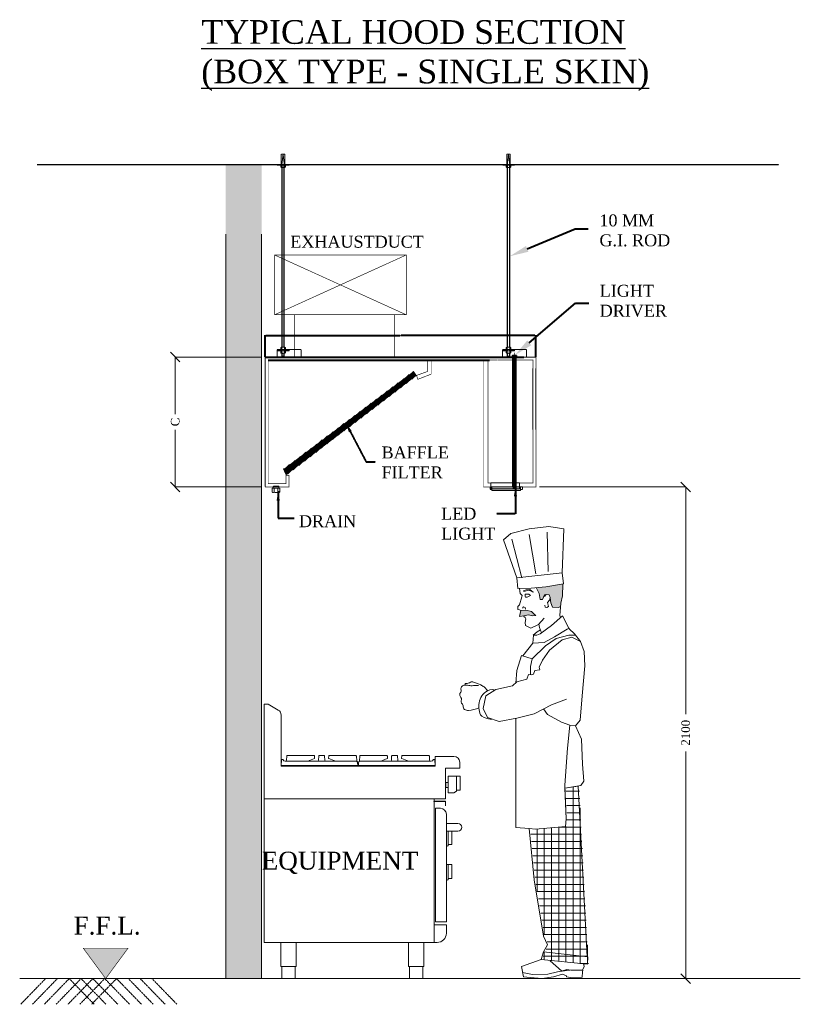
# Model space of a CAD drawing. Header units: millimetres. Extents: x 1277566 to 1493426, y 1039116 to 1145896.
# Tile 49 of 152: x 1336323 to 1343230, y 1124245 to 1132964. Entities that reach past the tile are written whole.
import ezdxf
from ezdxf import colors
from ezdxf.entities.mleader import LeaderData, LeaderLine
from ezdxf.math import Vec2, Vec3

# ---------------------------------------------------------------- set-up
doc = ezdxf.new("R2010")
doc.units = ezdxf.units.MM
doc.header["$PDMODE"] = 67
doc.linetypes.add('( Dashed )', pattern=[0.75, 0.5, -0.25])
doc.linetypes.add('HIDDENX2', pattern=[19.05, 12.7, -6.35])
for name, color, linetype, lineweight in [('chef', 7, 'Continuous', 13), ('CKD-Dimensions', 152, 'Continuous', 0), ('CKD-Equipements', 252, 'Continuous', 0), ('CKD-HOOD', 1, '( Dashed )', 15), ('WALL', 7, 'Continuous', 40)]:
    doc.layers.add(name, color=color, linetype=linetype, lineweight=lineweight)
doc.styles.add('CKD_Dimension Text', font='BOOKOS.TTF')
doc.styles.get("Standard").update_dxf_attribs({"font": 'arial.ttf'})
doc.dimstyles.new('CKD-Dimensions', dxfattribs={"dimscale": 1.2, "dimtxt": 45, "dimasz": 50, "dimexe": 0, "dimexo": 20, "dimgap": 20, "dimtad": 0, "dimdec": 0, "dimzin": 4, "dimdsep": 46, "dimtxsty": 'CKD_Dimension Text', "dimblk": 'OBLIQUE', "dimcen": 12, "dimclrd": 150, "dimclre": 150, "dimclrt": 30, "dimadec": 0, "dimazin": 2, "dimtfac": 1, "dimtdec": 0, "dimtofl": 0, "dimtmove": 1, "dimatfit": 2, "dimfxl": 1, "dimtfillclr": 7, "dimtolj": 1, "dimtzin": 0, "dimlwd": -1, "dimlwe": -1, "dimarcsym": 0})
doc.dimstyles.new('SA DESIGN', dxfattribs={"dimtxt": 10, "dimasz": 4, "dimexe": 1, "dimexo": 1, "dimgap": 1, "dimtad": 0, "dimtih": 1, "dimtoh": 1, "dimdec": 0, "dimzin": 0, "dimdsep": 46, "dimtxsty": 'Standard', "dimcen": 0.09, "dimclrd": 7, "dimclre": 1, "dimclrt": 256, "dimadec": 0, "dimazin": 0, "dimtfac": 1, "dimtdec": 0, "dimtofl": 0, "dimtmove": 1, "dimatfit": 3, "dimfxl": 1, "dimtfillclr": 256, "dimtolj": 1, "dimtzin": 0, "dimarcsym": 0})

# ---------------------------------------------------------------- blocks, each defined once
blk = doc.blocks.new('*D145')
at = {"layer": 'CKD-HOOD', "color": 1, "lineweight": -2, "transparency": 16777216}
for p, q in [((600739.5, 10832.9), (600739.5, 10946.5)), ((602165.3, 10832.9), (602165.3, 10946.5))]:
    blk.add_line(p, q, dxfattribs=at)
at = {"layer": 'CKD-HOOD', "color": 7, "lineweight": -2, "transparency": 16777216}
for p, q in [((600743.5, 10945.5), (601450, 10945.5)), ((602161.3, 10945.5), (601454.7, 10945.5))]:
    blk.add_line(p, q, dxfattribs=at)
at = {"layer": 'CKD-HOOD', "color": 7, "lineweight": -2, "ltscale": 0.2, "transparency": 16777216}
for points in [[(600743.5, 10946.2), (600743.5, 10944.8), (600739.5, 10945.5)], [(602161.3, 10944.8), (602161.3, 10946.2), (602165.3, 10945.5)]]:
    blk.add_solid(points, dxfattribs=at)
at = {"layer": 'Defpoints', "color": 0, "lineweight": -2, "ltscale": 0.2, "transparency": 16777216}
for p in [(602165.3, 10945.5), (600739.5, 10831.9), (602165.3, 10831.9)]:
    blk.add_point(p, dxfattribs=at)
at = {"layer": 'CKD-HOOD', "lineweight": -2, "ltscale": 0.2, "transparency": 16777216, "insert": (601452.4, 10945.5), "char_height": 10, "attachment_point": 5}
blk.add_mtext('\\A1;{\\H0.4x;B}', dxfattribs=at)
blk = doc.blocks.new('_Oblique')
at = {"color": 0, "linetype": 'ByBlock', "lineweight": -2}
blk.add_line((-0.5, -0.5), (0.5, 0.5), dxfattribs=at)
blk = doc.blocks.new('*D128')
at = {"layer": 'CKD-Dimensions', "color": 150, "ltscale": 4, "transparency": 16777216}
for p, q in [((602185.3, 10147.1), (602954.5, 10147.1)), ((602954.5, 10147.1), (602954.5, 8950.1)), ((602954.5, 7555.9), (602954.5, 8752.9)), ((602681, 7555.9), (602954.5, 7555.9))]:
    blk.add_line(p, q, dxfattribs=at)
at = {"layer": 'Defpoints', "color": 0, "ltscale": 0.25, "transparency": 16777216}
for p in [(602165.3, 10147.1), (602661, 7555.9), (602954.5, 7555.9)]:
    blk.add_point(p, dxfattribs=at)
at = {"layer": 'CKD-Dimensions', "color": 150, "linetype": 'ByBlock', "ltscale": 0.25, "transparency": 16777216, "xscale": 50, "yscale": 50, "zscale": 50}
for p, rotation in [((602954.5, 10147.1), 90), ((602954.5, 7555.9), 270)]:
    blk.add_blockref('_Oblique', p, dxfattribs=dict(at, rotation=rotation))
at = {"layer": 'CKD-Dimensions', "color": 7, "ltscale": 0.25, "transparency": 16777216, "insert": (602954.5, 8851.5), "char_height": 45, "attachment_point": 5, "rotation": 90, "style": 'CKD_Dimension Text'}
blk.add_mtext('\\A1;2100', dxfattribs=at)
blk = doc.blocks.new('*D129')
at = {"layer": 'CKD-Dimensions', "color": 150, "ltscale": 4, "transparency": 16777216}
for p, q in [((600719.5, 10831.9), (600265.6, 10831.9)), ((600265.6, 10831.9), (600265.6, 10531.1)), ((600265.6, 10147.1), (600265.6, 10448)), ((600719.5, 10147.1), (600265.6, 10147.1))]:
    blk.add_line(p, q, dxfattribs=at)
at = {"layer": 'Defpoints', "color": 0, "ltscale": 0.25, "transparency": 16777216}
for p in [(600265.6, 10831.9), (600739.5, 10831.9), (600739.5, 10147.1)]:
    blk.add_point(p, dxfattribs=at)
at = {"layer": 'CKD-Dimensions', "color": 150, "linetype": 'ByBlock', "ltscale": 0.25, "transparency": 16777216, "xscale": 50, "yscale": 50, "zscale": 50}
for p, rotation in [((600265.6, 10831.9), 90), ((600265.6, 10147.1), 270)]:
    blk.add_blockref('_Oblique', p, dxfattribs=dict(at, rotation=rotation))
at = {"layer": 'CKD-Dimensions', "color": 7, "ltscale": 0.25, "transparency": 16777216, "insert": (600265.6, 10489.5), "char_height": 45, "attachment_point": 5, "rotation": 90, "style": 'CKD_Dimension Text'}
blk.add_mtext('\\A1;C', dxfattribs=at)
blk = doc.blocks.new('Equipment-01section')
at = {"layer": 'CKD-Equipements', "ltscale": 3}
for p, q in [((0, 740.5), (0, 1130)), ((0, 1130), (16.5, 1130)), ((16.5, 1130), (58.4, 1105.8)), ((70.4, 1085), (70.4, 875)), ((70.4, 878), (71.6, 901.1)), ((73.1, 902.5), (77, 902.5)), ((86.4, 894.5), (87.9, 894.5)), ((87.9, 894.5), (380.6, 894.5)), ((92.9, 899.2), (93.7, 916.1)), ((95.7, 918), (205.5, 918)), ((207, 906.2), (186.9, 898.4)), ((207.5, 916.1), (208, 907.2)), ((223.9, 899.2), (224.8, 916.1)), ((226.8, 918), (247, 918)), ((249, 916.1), (249.9, 899.2)), ((266.3, 916.1), (265.8, 907.2)), ((267.1, 906), (286.9, 898.4)), ((378.1, 918), (268.3, 918)), ((381.1, 897), (380.1, 916.1)), ((392.7, 897), (393.7, 916.1)), ((685.9, 894.5), (393.2, 894.5)), ((395.7, 918), (505.5, 918)), ((506.7, 906), (486.9, 898.4)), ((507.5, 916.1), (508, 907.2)), ((524.8, 916.1), (523.9, 899.2)), ((547, 918), (526.8, 918)), ((549.9, 899.2), (549, 916.1)), ((566.3, 916.1), (565.8, 907.2)), ((566.8, 906.2), (586.9, 898.4)), ((678.1, 918), (568.3, 918)), ((680.9, 899.2), (680.1, 916.1)), ((687.4, 894.5), (685.9, 894.5)), ((700.7, 902.5), (696.8, 902.5)), ((703.4, 878), (702.2, 901.1)), ((704.2, 875), (704.2, 915)), ((704.2, 915), (781.2, 915)), ((70.4, 878), (385.4, 878)), ((70.4, 875), (704.2, 875)), ((385.4, 878), (384.8, 889.8)), ((388.4, 878), (389, 889.8)), ((703.4, 878), (388.4, 878)), ((805.2, 866), (747.2, 866)), ((747.2, 866), (747.2, 740.5)), ((805.2, 891), (805.2, 866)), ((757.7, 764.5), (757.7, 834)), ((757.7, 834), (806.8, 833.1)), ((791.8, 833.4), (791.8, 775.6)), ((806.8, 833.1), (806.8, 775.9)), ((757.7, 807.3), (748.6, 807.3)), ((748.6, 807.3), (748.6, 786.7)), ((748.6, 786.7), (757.7, 786.7)), ((757.7, 786.7), (757.7, 807.3)), ((791.8, 771), (780.8, 764.9)), ((806.8, 775.9), (791.8, 775.6)), ((791.8, 775.6), (791.8, 771)), ((747.2, 740.5), (0, 740.5)), ((700, 740.5), (0, 740.5)), ((0, 740.5), (0, 148.8)), ((744.7, 731), (699, 731)), ((699, 731), (699, 729.8)), ((744.7, 729.8), (699, 729.8)), ((700, 148.8), (700, 740.5)), ((780.8, 764.9), (757.7, 764.5)), ((704.9, 233.7), (704.9, 701)), ((704.9, 701), (726.1, 701)), ((746, 728.6), (746, 711)), ((746, 711), (747.2, 711)), ((747.2, 728.6), (747.2, 711)), ((750.1, 677), (750.1, 233.7)), ((797.6, 638.8), (750.1, 638.8)), ((750.1, 638.8), (750.1, 607.1)), ((813.4, 623), (813.4, 623)), ((750.1, 607.1), (797.6, 607.1)), ((757.7, 548.7), (757.7, 607.1)), ((772.7, 607.1), (772.7, 554.3)), ((750.1, 543.2), (756.7, 546.9)), ((770.8, 552.3), (758.7, 552.1)), ((750.1, 470), (770.8, 469.7)), ((757.7, 408.7), (757.7, 469.9)), ((772.7, 467.7), (772.7, 414.3)), ((750.1, 403.2), (756.7, 406.9)), ((770.8, 412.3), (758.7, 412.1)), ((750.1, 221.5), (700, 221.5)), ((700, 221.5), (700, 148.8)), ((750.1, 233.7), (704.9, 233.7)), ((750.1, 186.8), (750.1, 221.5)), ((0, 148.8), (700, 148.8)), ((132.7, 148.8), (69.2, 148.8)), ((69.2, 148.8), (69.2, 50)), ((132.7, 50), (132.7, 148.8)), ((657.7, 148.8), (594.2, 148.8)), ((594.2, 148.8), (594.2, 50)), ((657.7, 50), (657.7, 148.8)), ((700, 148.8), (712.1, 148.8)), ((69.2, 50), (132.7, 50)), ((128.1, 50), (73.8, 50)), ((73.8, 50), (73.8, 0)), ((128.1, 0), (128.1, 50)), ((594.2, 50), (657.7, 50)), ((653.1, 50), (598.8, 50)), ((598.8, 50), (598.8, 0)), ((653.1, 0), (653.1, 50)), ((73.8, 0), (128.1, 0)), ((598.8, 0), (653.1, 0))]:
    blk.add_line(p, q, dxfattribs=at)
at = {"layer": 'CKD-Equipements', "linetype": 'HIDDENX2', "ltscale": 5}
blk.add_line((50, 0), (-10, 0), dxfattribs=at)
at = {"layer": 'CKD-Equipements', "ltscale": 3}
for centre, radius, start, end in [((46.4, 1085), 24, 0, 60), ((73.1, 901), 1.5, 90, 177), ((77, 901), 1.5, 9.0846, 90), ((86.4, 902.5), 8, 189.0846, 270.0001), ((87.9, 899.5), 5, 270, 357), ((95.7, 916), 2, 90, 177), ((188.3, 894.9), 3.81, 111.1527, 185.6138), ((205.5, 916), 2, 3, 90), ((206.4, 907.8), 1.71, 291.3225, 341.3422), ((219, 899.5), 4.96, 280.8591, 356.8687), ((226.8, 916), 2, 90, 177), ((247, 916), 2, 3, 90), ((254.8, 899.4), 4.94, 183, 259.2745), ((267.8, 908.1), 2.21, 203.4972, 250.127), ((268.3, 916), 2, 90, 177), ((285.5, 894.9), 3.74, 356.9419, 68.9541), ((378.1, 916), 2, 3, 90), ((379.7, 889.5), 5.13, 3.4573, 79.6991), ((386, 897.3), 5, 183, 231.254), ((379.8, 889.5), 5, 3, 51.254), ((394.1, 889.5), 5.13, 100.3009, 176.5427), ((394, 889.5), 5, 128.746, 177), ((387.8, 897.3), 5, 308.746, 357), ((395.7, 916), 2, 90, 177), ((488.3, 894.9), 3.74, 111.0459, 183.0581), ((505.5, 916), 2, 3, 90), ((506, 908.1), 2.21, 289.873, 336.5028), ((519, 899.4), 4.94, 280.7255, 357), ((526.8, 916), 2, 90, 177), ((547, 916), 2, 3, 90), ((554.8, 899.5), 4.96, 183.1313, 259.1409), ((567.4, 907.8), 1.71, 198.6578, 248.6775), ((568.3, 916), 2, 90, 177), ((585.5, 894.9), 3.81, 354.3862, 68.8473), ((678.1, 916), 2, 3, 90), ((685.9, 899.5), 5, 183, 270), ((687.4, 902.5), 8, 269.9999, 350.9154), ((696.8, 901), 1.5, 90, 170.9154), ((700.7, 901), 1.5, 3, 90), ((781.2, 891), 24, 0, 90), ((744.7, 728.6), 2.45, 0, 90), ((744.7, 728.6), 1.25, 0, 90), ((726.1, 677), 24, 0, 90), ((797.6, 623), 15.9, 0, 90), ((797.6, 623), 15.9, 270, 0), ((755.7, 548.7), 2, 299, 0), ((758.7, 551.1), 1, 91, 180), ((770.7, 554.3), 2, 271, 360), ((770.7, 467.7), 2, 0, 89), ((755.7, 408.7), 2, 299, 0), ((758.7, 411.1), 1, 91, 180), ((770.7, 414.3), 2, 271, 360), ((712.1, 186.8), 38, 270, 0)]:
    blk.add_arc(centre, radius, start, end, dxfattribs=at)
blk = doc.blocks.new('*X132')
at = {"color": 0}
for p, q in [((6157, 4687.5), (6215, 4687.5)), ((6187.5, 3940.5), (6187.5, 4705.9)), ((6158.1, 4656.2), (6216.6, 4656.2)), ((6159.2, 4625), (6218.2, 4625)), ((6160.4, 4593.7), (6219.9, 4593.7)), ((6218.7, 3937.3), (6218.7, 4615.4)), ((6161, 4562.5), (6221.5, 4562.5)), ((6031.2, 4250.1), (6031.2, 4523.1)), ((6062.5, 4061.8), (6062.5, 4525.8)), ((6093.7, 3949.9), (6093.7, 4528.5)), ((6125, 3946.8), (6125, 4531.2)), ((6126, 4531.2), (6223.2, 4531.2)), ((6156.2, 3943.6), (6156.2, 4533.9)), ((6003.7, 4500), (6224.8, 4500)), ((6006.7, 4468.7), (6226.4, 4468.7)), ((6009.7, 4437.5), (6228.1, 4437.5)), ((6012.7, 4406.2), (6229.7, 4406.2)), ((6015.7, 4375), (6231.3, 4375)), ((6018.7, 4343.7), (6233, 4343.7)), ((6021.7, 4312.5), (6234.6, 4312.5)), ((6026.1, 4281.2), (6236.3, 4281.2)), ((6031.3, 4250), (6237.9, 4250)), ((6036.5, 4218.7), (6239.5, 4218.7)), ((6041.6, 4187.5), (6241.2, 4187.5)), ((6046.8, 4156.2), (6242.8, 4156.2)), ((6052, 4125), (6244.4, 4125)), ((6057.2, 4093.7), (6246.1, 4093.7)), ((6062.4, 4062.5), (6247.7, 4062.5)), ((6070.2, 4000), (6251, 4000)), ((6074.8, 4031.2), (6249.3, 4031.2)), ((6250, 3934.1), (6250, 4018.7)), ((6057.7, 3968.7), (6252.6, 3968.7)), ((6062.5, 3953.1), (6062.5, 3984.7)), ((6216.8, 3937.5), (6254.6, 3937.5))]:
    blk.add_line(p, q, dxfattribs=at)
blk = doc.blocks.new('chef')
at = {"layer": 'chef'}
for points in [[(161.1, 1624.6), (162.6, 1575.7), (169.3, 1546.3), (170.4, 1532.1), (179, 1528.3), (203.8, 1529.9), (211, 1547.5), (213.5, 1568), (213.1, 1569.7), (218.2, 1579.7), (229.4, 1581.6), (237.4, 1579.6), (245.5, 1561.2), (255.1, 1560.4), (258.3, 1586), (271.1, 1609.8), (231, 1613.4)], [(272.7, 1495), (286.2, 1494.2), (302.5, 1497), (322.4, 1493.4), (339.9, 1491.4), (334.3, 1515.1), (313.2, 1516.9), (289.8, 1511.3), (279.1, 1500.6)]]:
    blk.add_hatch(color=8, dxfattribs=at).paths.add_polyline_path(points)
for p, q in [((156.6, 1851.6), (219.4, 1861.1)), ((164.2, 1670.7), (156.6, 1851.6)), ((219.4, 1861.1), (299.3, 1851.6)), ((225.4, 1838), (221.4, 1676.3)), ((299.3, 1828.5), (272.7, 1667.1)), ((299.3, 1851.6), (375.7, 1832.5)), ((375.7, 1832.5), (405.9, 1805.8)), ((329.9, 1649.6), (371.7, 1809.8)), ((405.9, 1805.8), (351, 1649.6)), ((161.1, 1624.6), (162.6, 1575.7)), ((237.4, 1579.6), (229.4, 1581.6)), ((258.3, 1586), (255.1, 1560.4)), ((271.1, 1609.8), (258.3, 1586)), ((300.9, 1598.7), (282.2, 1591.6)), ((297.2, 1601.4), (282.9, 1591.2)), ((301.3, 1582.4), (293.8, 1576.9)), ((311.7, 1600.5), (297.2, 1601.4)), ((321.6, 1594), (300.9, 1598.7)), ((315.9, 1582.4), (301.3, 1582.4)), ((322.2, 1597.9), (311.7, 1600.5)), ((315.9, 1582.4), (316.8, 1574.9)), ((321.6, 1594), (322.2, 1597.9)), ((336.3, 1585.6), (328.3, 1577.7)), ((338.9, 1606.2), (336.3, 1585.6)), ((162.6, 1575.7), (169.3, 1546.3)), ((169.3, 1546.3), (173.3, 1494.6)), ((211, 1547.5), (203.8, 1529.9)), ((213.4, 1567.6), (211, 1547.5)), ((245.5, 1561.2), (237.4, 1579.6)), ((255.1, 1560.4), (245.5, 1561.2)), ((293.8, 1576.9), (308.1, 1570.9)), ((308.1, 1570.9), (315.2, 1570.9)), ((316.8, 1574.9), (315.2, 1570.9)), ((328.3, 1577.7), (330.3, 1571.7)), ((330.3, 1571.7), (339.9, 1539.5)), ((179, 1528.3), (170.4, 1532.1)), ((203.8, 1529.9), (179, 1528.3)), ((279.1, 1500.6), (272.7, 1495)), ((289.8, 1511.3), (279.1, 1500.6)), ((313.2, 1516.9), (289.8, 1511.3)), ((334.3, 1515.1), (313.2, 1516.9)), ((316.8, 1527.6), (314.4, 1521.2)), ((322.8, 1530), (316.8, 1527.6)), ((327.6, 1524.8), (322.8, 1530)), ((339.9, 1518), (333.5, 1515.7)), ((339.9, 1491.4), (334.3, 1515.1)), ((339.9, 1539.5), (345.8, 1532.4)), ((346.2, 1520), (339.9, 1518)), ((345.8, 1532.4), (346.2, 1520)), ((162.8, 1493.2), (135, 1440.6)), ((162.8, 1493.2), (207.3, 1453.8)), ((173.3, 1494.6), (170.8, 1486.1)), ((260.8, 1458), (238.1, 1484.3)), ((272.7, 1495), (286.2, 1494.2)), ((286.2, 1494.2), (302.5, 1497)), ((302.5, 1497), (322.4, 1493.4)), ((316, 1487), (313.2, 1480.7)), ((313.2, 1480.7), (316, 1466)), ((316, 1466), (315.2, 1454.4)), ((321.6, 1491.4), (316, 1487)), ((322.4, 1493.4), (339.9, 1491.4)), ((113.2, 1419.4), (88.9, 1388)), ((135, 1440.6), (113.2, 1419.4)), ((143.5, 1438.1), (134.4, 1442.9)), ((195.6, 1407.1), (143.5, 1438.1)), ((207.3, 1453.8), (254.8, 1419.5)), ((257.3, 1446.2), (249.1, 1423.6)), ((266.3, 1427), (253.7, 1436.2)), ((254.8, 1419.5), (267.9, 1414.3)), ((260, 1458.9), (257.3, 1446.2)), ((292.6, 1443.3), (260.8, 1458)), ((283.4, 1414.3), (266.3, 1427)), ((315.2, 1454.4), (292.6, 1443.3)), ((88.9, 1388), (73.8, 1346.6)), ((88.9, 1388), (124.3, 1405.2)), ((136, 1414.3), (108.7, 1413.5)), ((124.3, 1405.2), (163.8, 1394.6)), ((188.6, 1400.2), (136, 1414.3)), ((163.8, 1394.6), (216.4, 1352.6)), ((233.1, 1369.8), (188.6, 1400.2)), ((238.5, 1384.1), (195.6, 1407.1)), ((285.4, 1381.3), (238.5, 1384.1)), ((267.9, 1414.3), (283.4, 1414.3)), ((282.6, 1414.3), (285.4, 1381.3)), ((285.4, 1381.3), (326.1, 1328.9)), ((73.8, 1346.6), (70.7, 1287.4)), ((216.4, 1352.6), (245.2, 1310.7)), ((287.2, 1316.2), (233.1, 1369.8)), ((245.2, 1310.7), (258.3, 1281.8)), ((330.7, 1330.4), (287.2, 1316.2)), ((287.2, 1316.2), (294.8, 1284.4)), ((330.7, 1330.4), (349.9, 1268.7)), ((70.7, 1287.4), (82.4, 1164)), ((258.3, 1281.8), (255.3, 1271.2)), ((255.3, 1271.2), (276.5, 1268.7)), ((276.5, 1268.7), (281.6, 1253)), ((294.8, 1284.4), (294.8, 1250.9)), ((349.9, 1268.7), (354.9, 1216.6)), ((281.6, 1253), (290.2, 1250)), ((290.2, 1250), (302.8, 1252.5)), ((302.8, 1252.5), (309.9, 1232.8)), ((309.9, 1232.8), (349.9, 1221.7)), ((349.9, 1221.7), (368.1, 1206)), ((368.1, 1206), (436.3, 1190.3)), ((436.3, 1190.3), (478.3, 1164)), ((485.2, 1201.7), (470.4, 1185)), ((82.4, 1164), (90.5, 1064.4)), ((208.3, 1127.1), (145.6, 1150.9)), ((478.3, 1164), (488.9, 1111.4)), ((279.1, 1090.7), (208.3, 1127.1)), ((241.2, 1110.2), (224, 1087.7)), ((488.9, 1111.4), (470.7, 1075)), ((90.5, 1064.4), (108.7, 1040.6)), ((166.3, 1056.3), (132.4, 1043.2)), ((224, 1087.7), (166.3, 1056.3)), ((349.9, 1072), (279.1, 1090.7)), ((423.2, 1058.8), (349.9, 1072)), ((354.9, 621.5), (354.9, 1071.1)), ((354.9, 1066.1), (354.9, 1071.1)), ((470.7, 1075), (423.2, 1058.8)), ((108.7, 1040.6), (84.9, 985.5)), ((132.4, 1043.2), (108.7, 1040.6)), ((132.4, 1043.2), (142.5, 949.1)), ((84.9, 985.5), (79.8, 883.4)), ((142.5, 949.1), (153.2, 796.9)), ((79.8, 883.4), (74.8, 812.6)), ((74.8, 812.6), (87.9, 794.4)), ((87.9, 794.4), (152.7, 784.2)), ((153.2, 796.9), (148.1, 657.9)), ((148.1, 657.9), (150.6, 626.5)), ((150.6, 626.5), (274, 615.9)), ((60.1, 59.2), (58.8, 89.3)), ((60.1, 59.2), (250.3, 78.4)), ((76.3, 62.2), (73.8, 49.6)), ((73.8, 49.6), (79.8, 34.9)), ((213.8, 73.8), (166.8, 31.4)), ((250.3, 78.4), (331.7, 50.1)), ((331.7, 50.1), (323.5, 7.6)), ((79.7, 34.9), (127.9, 34.4)), ((121.8, 3), (82.3, 5.7)), ((145.6, 6.6), (121.8, 3)), ((127.9, 34.4), (144.6, 38)), ((144.6, 38), (166.3, 30.9)), ((145.5, 33.1), (183, 27.3)), ((146.6, 11.4), (145.6, 6.6)), ((146.1, 11.2), (162.1, 18.3)), ((199.7, 7.1), (162.1, 18.3)), ((183, 27.3), (222.4, 18.2)), ((246.2, 0), (199.7, 7.1)), ((222.4, 18.2), (286.2, 17.2)), ((295.3, 4), (246.2, 0)), ((286.2, 17.2), (326.8, 24.7)), ((323.5, 7.6), (295.3, 4))]:
    blk.add_line(p, q, dxfattribs=at)
at = {"layer": 'chef', "color": 8}
blk.add_line((240.6, 110.2), (58.8, 89.3), dxfattribs=at)
at = {"layer": 'chef', "color": 0}
blk.add_line((250.3, 78.4), (240.6, 110.2), dxfattribs=at)
at = {"layer": 'chef'}
for points in [[(347, 1605.9), (291.8, 1607.9), (231, 1613.4), (158.6, 1625), (164.2, 1670.7), (351, 1649.6), (347, 1605.9)], [(237.3, 1572.5), (229.4, 1581.6), (218.2, 1579.7), (213.1, 1569.7), (215.8, 1557.8), (223.8, 1548.7), (223, 1542.3), (220.2, 1531.6), (226.6, 1528), (233.7, 1529.6), (235.7, 1537.9)], [(442.5, 1186.5), (446.3, 1189), (451.6, 1189.9), (461.1, 1189)], [(461.1, 1189), (471.8, 1184.4), (478.6, 1180.3), (484.6, 1175.4), (490, 1169.8), (494.6, 1163.6), (498.5, 1157), (501.6, 1150.1), (504, 1143), (505.6, 1135.8), (506.5, 1128.6), (506.8, 1121.3), (506.5, 1114.2), (505.7, 1107.1), (504.4, 1100.1), (502.7, 1093.2), (499.6, 1086.6), (494.2, 1080.6), (485.5, 1075.1), (472.6, 1070.5), (454.5, 1066.9)], [(299.3, 617.6), (354.9, 621.5)]]:
    blk.add_lwpolyline(points, dxfattribs=at)
for points in [[(528.9, 1220.4, -0.052815), (513, 1215.3, 0.103951), (498.5, 1208.8, -0.065817), (485.2, 1201.7, -0.176292)], [(528.3, 1220.2, -0.001804), (528.9, 1220.4, -0.233562), (541.2, 1220.1)], [(541.2, 1220.1, 0.108941), (560.3, 1214.8, -0.414214), (563.6, 1211.6, -0.15674), (562.5, 1208, 0.641105)], [(540.5, 1206, 0.018879), (548.6, 1207.1, -0.075316), (568.2, 1207.6, -0.494915), (579.6, 1187.9, 0.299081), (581.3, 1178.9, -0.424776), (580.5, 1157.7, 0.30895), (578.5, 1149.4, -0.291598), (574.4, 1129.7, 0.218333), (571.8, 1122.6, -0.255734), (565.6, 1108.4, -0.191564), (549.3, 1103.8, -0.067384), (506.5, 1114.2, -0.655907)], [(540.5, 1206, -0.063579), (528.3, 1206.3, 0.079822), (508.8, 1206.3, 0.040767)]]:
    blk.add_lwpolyline(points, format="xyb", dxfattribs=at)
at = {"layer": 'chef', "color": 0}
blk.add_lwpolyline([(299.3, 617.6), (299.3, 617.6), (279.1, 406.5), (279.1, 406.5), (240.6, 175), (224.5, 139.6), (240.6, 110.2), (250.3, 78.4), (60.1, 59.2), (58.8, 89.3), (61.7, 89.6), (61.7, 89.6), (61.7, 89.6), (98.6, 792.9), (152.7, 784.2), (148.1, 657.9), (150.6, 626.5), (274, 615.9)], close=True, dxfattribs=at)
at = {"layer": 'chef'}
for centre, radius, start, end in [((285.6, 38.5), 206, 180.9792, 189.1478), ((132.9, -23.2), 57.7, 77.3288, 90)]:
    blk.add_arc(centre, radius, start, end, dxfattribs=at)
at = {"layer": 'chef', "color": 8, "extrusion": (0, 0, -1), "xscale": 0.9449999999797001, "yscale": 0.9449999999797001, "zscale": -0.9449999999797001}
blk.add_blockref('*X132', (-5966.5, -3658.2), dxfattribs=at)
blk = doc.blocks.new('SS')
at = {"layer": 'CKD-HOOD'}
blk.add_hatch(color=9, dxfattribs=at).paths.add_polyline_path([(600635.8, 11847.5), (600531.8, 11847.5), (600531.8, 7555.9), (600720.8, 7555.9), (600720.8, 11847.5)])
at = {"layer": 'CKD-HOOD', "lineweight": -3}
h = blk.add_hatch(color=0, dxfattribs=at)
h.paths.add_polyline_path([(602067.8, 10831.9), (602067.8, 10841.5), (602053.4, 10841.5), (602053.4, 10831.9)])
h.paths.add_polyline_path([(602049.2, 10831.9), (602049.2, 10841.5), (602037.6, 10841.5), (602037.6, 10831.9)])
h.paths.add_polyline_path([(602053.4, 10831.9), (602053.4, 10841.5), (602049.2, 10841.5), (602049.2, 10831.9)])
at = {"layer": 'CKD-HOOD', "lineweight": -2}
h = blk.add_hatch(dxfattribs=at)
h.set_pattern_fill('ANSI31', scale=1.575, style=0)
h.set_pattern_definition([(45, (595797.173, 3823.038), (-3.5359758, 3.5359758), [])])
h.paths.add_polyline_path([(601536.1, 10734.9), (601522, 10756.2), (600837.3, 10240.7), (600849.7, 10211.2)])
at = {"layer": 'CKD-HOOD'}
h = blk.add_hatch(color=52, dxfattribs=at)
h.set_gradient(color1=(217, 207, 18), rotation=90, one_color=1, tint=1, name='INVCYLINDER')
h.paths.add_polyline_path([(601934.2, 10147), (602085, 10147), (602085, 10127.8), (601934.2, 10127.8)])
at = {"layer": 'CKD-HOOD', "lineweight": -3}
blk.add_hatch(color=0, dxfattribs=at).paths.add_polyline_path([(602058, 10142.9), (602058, 10147.5), (602054.9, 10147.5), (602050.7, 10147.5), (602047, 10147.5), (602047, 10142.9)])
at = {"layer": 'CKD-HOOD', "ltscale": 4}
h = blk.add_hatch(color=1, dxfattribs=at)
h.dxf.hatch_style = 1
h.paths.add_polyline_path([(600017.2, 7716.2), (599781.2, 7716.2), (599899.2, 7555.9)])
at = {"layer": 'CKD-HOOD', "color": 2}
for p, q in [((600824.5, 11847.5), (600824.5, 11901.9)), ((600843.3, 11901.9), (600824.5, 11901.9)), ((600833.9, 11901.9), (600827.6, 11847.5)), ((600840.2, 11847.5), (600833.9, 11901.9)), ((600843.3, 11847.5), (600843.3, 11901.9)), ((602011.7, 11847.5), (602011.7, 11901.9)), ((602030.6, 11901.9), (602011.7, 11901.9)), ((602021.2, 11901.9), (602014.9, 11847.5)), ((602027.5, 11847.5), (602021.2, 11901.9)), ((602030.6, 11847.5), (602030.6, 11901.9))]:
    blk.add_line(p, q, dxfattribs=at)
at = {"layer": 'CKD-HOOD', "color": 0, "lineweight": -3}
for p, q in [((599539.1, 11847.5), (603444.8, 11847.5)), ((602047, 10141.6), (602047, 10147.5)), ((602058, 10147.5), (602058, 10141.6))]:
    blk.add_line(p, q, dxfattribs=at)
at = {"layer": 'CKD-HOOD', "color": 1}
for p, q in [((600802.4, 11843.5), (600802.4, 11847.5)), ((600827.6, 11847.5), (600802.4, 11847.5)), ((600802.4, 11843.5), (600827.6, 11843.5)), ((600822.1, 11832.7), (600822.1, 11841.4)), ((600832.2, 11843.6), (600824, 11842.4)), ((600843.3, 11847.5), (600824.5, 11847.5)), ((600826, 11843.5), (600826, 11847.5)), ((600826.8, 11832.7), (600826.8, 11841.4)), ((600827.6, 11842.9), (600827.6, 11847.5)), ((600829.2, 11843.1), (600829.2, 11847.5)), ((600843.8, 11842.4), (600835.6, 11843.6)), ((600838.6, 11843.2), (600838.6, 11847.5)), ((600865.4, 11847.5), (600840.2, 11847.5)), ((600840.2, 11843), (600840.2, 11847.5)), ((600865.4, 11843.5), (600840.2, 11843.5)), ((600841, 11832.7), (600841, 11841.4)), ((600841.8, 11843.5), (600841.8, 11847.5)), ((600845.7, 11832.7), (600845.7, 11841.4)), ((600865.4, 11843.5), (600865.4, 11847.5)), ((601989.7, 11843.5), (601989.7, 11847.5)), ((602014.9, 11847.5), (601989.7, 11847.5)), ((601989.7, 11843.5), (602014.9, 11843.5)), ((602009.3, 11832.7), (602009.3, 11841.4)), ((602019.5, 11843.6), (602011.3, 11842.4)), ((602030.6, 11847.5), (602011.7, 11847.5)), ((602013.3, 11843.5), (602013.3, 11847.5)), ((602014.1, 11832.7), (602014.1, 11841.4)), ((602014.9, 11842.9), (602014.9, 11847.5)), ((602016.4, 11843.1), (602016.4, 11847.5)), ((602031, 11842.4), (602022.8, 11843.6)), ((602025.9, 11843.2), (602025.9, 11847.5)), ((602052.7, 11847.5), (602027.5, 11847.5)), ((602027.5, 11843), (602027.5, 11847.5)), ((602052.7, 11843.5), (602027.5, 11843.5)), ((602028.2, 11832.7), (602028.2, 11841.4)), ((602029, 11843.5), (602029, 11847.5)), ((602033, 11832.7), (602033, 11841.4)), ((602052.7, 11843.5), (602052.7, 11847.5)), ((600832.2, 11830.4), (600824, 11831.6)), ((600843.8, 11831.6), (600835.6, 11830.4)), ((602019.5, 11830.4), (602011.3, 11831.6)), ((602031, 11831.6), (602022.8, 11830.4)), ((600802.4, 10865.4), (600802.4, 10869.3)), ((600827.6, 10869.3), (600802.4, 10869.3)), ((600802.4, 10865.4), (600827.6, 10865.4)), ((600822.1, 10873.7), (600822.1, 10882.3)), ((600822.1, 10853.7), (600822.1, 10862.4)), ((600832.2, 10884.6), (600824, 10883.4)), ((600832.2, 10871.4), (600824, 10872.6)), ((600832.2, 10871.4), (600824, 10872.6)), ((600832.2, 10871.4), (600824, 10872.6)), ((600832.2, 10864.6), (600824, 10863.5)), ((600832.2, 10851.5), (600824, 10852.7)), ((600826, 10865.4), (600826, 10869.3)), ((600826.8, 10873.7), (600826.8, 10882.3)), ((600826.8, 10853.7), (600826.8, 10862.4)), ((600827.6, 10872.1), (600827.6, 10869.4)), ((600827.6, 10872.1), (600827.6, 10869.4)), ((600827.6, 10872.1), (600827.6, 10869.4)), ((600827.6, 10869.4), (600827.6, 10864)), ((600827.6, 10852.1), (600827.6, 10836.2)), ((600829.2, 10871.9), (600829.2, 10869.4)), ((600829.2, 10869.4), (600829.2, 10864.2)), ((600829.2, 10851.9), (600829.2, 10834.6)), ((600843.8, 10883.4), (600835.6, 10884.6)), ((600843.8, 10872.6), (600835.6, 10871.4)), ((600843.8, 10872.6), (600835.6, 10871.4)), ((600843.8, 10872.6), (600835.6, 10871.4)), ((600843.8, 10863.5), (600835.6, 10864.6)), ((600843.8, 10852.7), (600835.6, 10851.5)), ((600838.6, 10871.8), (600838.6, 10869.4)), ((600838.6, 10869.4), (600838.6, 10864.2)), ((600838.6, 10851.9), (600838.6, 10834.6)), ((600840.2, 10872), (600840.2, 10869.4)), ((600840.2, 10872), (600840.2, 10869.4)), ((600840.2, 10872), (600840.2, 10869.4)), ((600840.2, 10869.4), (600840.2, 10864)), ((600865.4, 10869.3), (600840.2, 10869.3)), ((600865.4, 10865.4), (600840.2, 10865.4)), ((600840.2, 10852.1), (600840.2, 10836.2)), ((600841, 10873.7), (600841, 10882.3)), ((600841, 10853.7), (600841, 10862.4)), ((600841.8, 10865.4), (600841.8, 10869.3)), ((600845.7, 10873.7), (600845.7, 10882.3)), ((600845.7, 10853.7), (600845.7, 10862.4)), ((600865.4, 10865.4), (600865.4, 10869.3)), ((601989.7, 10865.4), (601989.7, 10869.3)), ((602014.9, 10869.3), (601989.7, 10869.3)), ((601989.7, 10865.4), (602014.9, 10865.4)), ((602009.3, 10873.7), (602009.3, 10882.3)), ((602009.3, 10853.7), (602009.3, 10862.4)), ((602019.5, 10884.6), (602011.3, 10883.4)), ((602019.5, 10871.4), (602011.3, 10872.6)), ((602019.5, 10871.4), (602011.3, 10872.6)), ((602019.5, 10871.4), (602011.3, 10872.6)), ((602019.5, 10864.6), (602011.3, 10863.5)), ((602019.5, 10851.5), (602011.3, 10852.7)), ((602013.3, 10865.4), (602013.3, 10869.3)), ((602014.1, 10873.7), (602014.1, 10882.3)), ((602014.1, 10853.7), (602014.1, 10862.4)), ((602014.9, 10872.1), (602014.9, 10869.4)), ((602014.9, 10872.1), (602014.9, 10869.4)), ((602014.9, 10872.1), (602014.9, 10869.4)), ((602014.9, 10869.4), (602014.9, 10864)), ((602014.9, 10852.1), (602014.9, 10836.2)), ((602016.4, 10871.9), (602016.4, 10869.4)), ((602016.4, 10869.4), (602016.4, 10864.2)), ((602016.4, 10851.9), (602016.4, 10834.6)), ((602031, 10883.4), (602022.8, 10884.6)), ((602031, 10872.6), (602022.8, 10871.4)), ((602031, 10872.6), (602022.8, 10871.4)), ((602031, 10872.6), (602022.8, 10871.4)), ((602031, 10863.5), (602022.8, 10864.6)), ((602031, 10852.7), (602022.8, 10851.5)), ((602025.9, 10871.8), (602025.9, 10869.4)), ((602025.9, 10869.4), (602025.9, 10864.2)), ((602025.9, 10851.9), (602025.9, 10834.6)), ((602027.5, 10872), (602027.5, 10869.4)), ((602027.5, 10872), (602027.5, 10869.4)), ((602027.5, 10872), (602027.5, 10869.4)), ((602027.5, 10869.4), (602027.5, 10864)), ((602052.7, 10869.3), (602027.5, 10869.3)), ((602052.7, 10865.4), (602027.5, 10865.4)), ((602027.5, 10852.1), (602027.5, 10836.2)), ((602028.2, 10873.7), (602028.2, 10882.3)), ((602028.2, 10853.7), (602028.2, 10862.4)), ((602029, 10865.4), (602029, 10869.3)), ((602033, 10873.7), (602033, 10882.3)), ((602033, 10853.7), (602033, 10862.4)), ((602052.7, 10865.4), (602052.7, 10869.3)), ((600739.5, 10831.9), (601780.7, 10831.9)), ((600739.5, 10831.9), (602165.3, 10831.9)), ((600739.5, 10831.9), (600739.5, 10147.1)), ((600755.2, 10816.2), (601780.7, 10816.2)), ((600840.2, 10836.2), (600827.6, 10836.2)), ((600829.2, 10834.6), (600827.6, 10836.2)), ((600838.6, 10834.6), (600829.2, 10834.6)), ((600840.2, 10836.2), (600838.6, 10834.6)), ((602027.5, 10836.2), (602014.9, 10836.2)), ((602016.4, 10834.6), (602014.9, 10836.2)), ((602025.9, 10834.6), (602016.4, 10834.6)), ((602027.5, 10836.2), (602025.9, 10834.6)), ((602149.5, 10770.8), (602149.5, 10449.7)), ((602165.3, 10770.8), (602165.3, 10449.7))]:
    blk.add_line(p, q, dxfattribs=at)
at = {"layer": 'CKD-HOOD', "color": 4}
for p, q in [((600827.6, 10883.9), (600827.6, 11842.1)), ((600829.2, 10884.1), (600829.2, 11842.1)), ((600838.6, 10884.2), (600838.6, 11842.1)), ((600840.2, 10884), (600840.2, 11842.1)), ((602014.9, 10883.9), (602014.9, 11842.1)), ((602016.4, 10884.1), (602016.4, 11842.1)), ((602025.9, 10884.2), (602025.9, 11842.1)), ((602027.5, 10884), (602027.5, 11842.1))]:
    blk.add_line(p, q, dxfattribs=at)
at = {"layer": 'CKD-HOOD'}
for p, q in [((600531.8, 7555.9), (600531.8, 11479)), ((600720.8, 11479), (600720.8, 7555.9)), ((600531.8, 10999.2), (600531.8, 7555.9)), ((600720.8, 7555.9), (600720.8, 10579.9)), ((600786.8, 10141.6), (600786.8, 10120.1)), ((600806.7, 10141.6), (600806.7, 10120.1))]:
    blk.add_line(p, q, dxfattribs=at)
at = {"layer": 'CKD-HOOD', "color": 1, "lineweight": -2}
for p, q in [((600739.5, 10831.9), (602102, 10831.9)), ((600755.2, 10816.2), (601920.7, 10816.2))]:
    blk.add_line(p, q, dxfattribs=at)
at = {"layer": 'CKD-HOOD', "color": 0, "lineweight": 80}
for p, q in [((602050.7, 10147.5), (602050.7, 10841.9)), ((602054.9, 10147.5), (602054.9, 10841.6))]:
    blk.add_line(p, q, dxfattribs=at)
at = {"layer": 'CKD-HOOD', "ltscale": 5}
for p, q in [((599446.5, 7555.9), (602957.6, 7555.9)), ((599876.8, 7555.9), (603558.1, 7555.9))]:
    blk.add_line(p, q, dxfattribs=at)
at = {"layer": 'CKD-HOOD', "color": 30, "const_width": 3.15}
for points in [[(600789.3, 11369.7), (601482.3, 11054.7)], [(601482.3, 11369.7), (600789.3, 11054.7)]]:
    blk.add_lwpolyline(points, dxfattribs=at)
for points in [[(600789.3, 11369.7), (601482.3, 11369.7), (601482.3, 11054.7), (600789.3, 11054.7)], [(600894.5, 11054.7), (601421.1, 11054.7), (601421.1, 10831.9), (600894.5, 10831.9)]]:
    blk.add_lwpolyline(points, close=True, dxfattribs=at)
at = {"layer": 'CKD-HOOD', "color": 4}
for points in [[(600802.4, 10871.3), (600928.4, 10871.3), (600928.4, 10831.9), (600802.4, 10831.9)], [(601989.7, 10871.3), (602115.7, 10871.3), (602115.7, 10831.9), (601989.7, 10831.9)]]:
    blk.add_lwpolyline(points, close=True, dxfattribs=at)
at = {"layer": 'CKD-HOOD', "color": 1, "const_width": 3.15}
for points in [[(600865.5, 10208.2), (600865.5, 10147.1), (600739.5, 10147.1), (600739.5, 10831.9), (601980.6, 10831.9)], [(601964.8, 10816.2), (600755.2, 10816.2), (600755.2, 10164.7), (600849.7, 10164.7), (600849.7, 10208.2), (600865.5, 10208.2), (600865.5, 10147.1), (600739.5, 10147.1)], [(601613.7, 10816.4), (601613.7, 10741.6), (601543.4, 10714.3), (601536.9, 10735.1), (601594.7, 10755.8), (601594.7, 10816.4), (601613.7, 10816.4)], [(601965.1, 10831.9), (602165.3, 10831.9), (602165.3, 10147.1), (601889.3, 10147.1), (601889.3, 10168.4)], [(602165.3, 10525.1), (602165.3, 10147.1), (601889.3, 10147.1), (601889.3, 10816.2), (601913.1, 10816.2), (601913.1, 10168.4), (602149.5, 10168.4), (602149.5, 10509.4)], [(602055.6, 10168.4), (602149.5, 10168.4), (602149.5, 10816.2), (601965.1, 10816.2)], [(600837.3, 10240.7), (600849.7, 10211.2), (601536.1, 10734.9), (601522, 10756.2), (600837.3, 10240.7)]]:
    blk.add_lwpolyline(points, dxfattribs=at)
at = {"layer": 'CKD-HOOD'}
for points in [[(600776.9, 10120.1), (600776.9, 10141.6), (600816.6, 10141.6), (600816.6, 10120.1)], [(600811.7, 10117.5), (600811.5, 10117.5)]]:
    blk.add_lwpolyline(points, dxfattribs=at)
for points in [[(600781.8, 10150.7), (600812.2, 10150.7), (600812.2, 10141.6), (600781.8, 10141.6)], [(601934.2, 10134), (601924, 10134), (601924, 10147), (601934.2, 10147)], [(601928.5, 10168.4), (602079.3, 10168.4), (602079.3, 10137.2), (601928.5, 10137.2)], [(601934.2, 10147), (602085, 10147), (602085, 10127.8), (601934.2, 10127.8)], [(602085, 10134), (602095.2, 10134), (602095.2, 10147), (602085, 10147)]]:
    blk.add_lwpolyline(points, close=True, dxfattribs=at)
at = {"layer": 'CKD-HOOD', "color": 0, "lineweight": -3}
blk.add_lwpolyline([(602047, 10147.5), (602058, 10147.5), (602058, 10141.6), (602047, 10141.6)], close=True, dxfattribs=at)
at = {"layer": 'CKD-HOOD', "const_width": 3.15}
blk.add_lwpolyline([(599781.2, 7716.2), (600017.2, 7716.2), (599899.2, 7555.9), (599899.2, 7555.9)], close=True, dxfattribs=at)
at = {"layer": 'CKD-HOOD', "ltscale": 4}
for points in [[(599582.8, 7555.9), (599451.5, 7420.4)], [(599645.1, 7555.9), (599513.7, 7420.4)], [(599707.4, 7555.9), (599576, 7420.4)], [(599769.6, 7555.9), (599638.3, 7420.4)], [(599831.9, 7555.9), (599700.6, 7420.4)], [(599707.4, 7555.9), (599838.7, 7420.4)], [(599894.2, 7555.9), (599762.8, 7420.4)], [(599769.6, 7555.9), (599901, 7420.4)], [(599956.5, 7555.9), (599825.1, 7420.4)], [(599831.9, 7555.9), (599963.3, 7420.4)], [(599894.2, 7555.9), (600025.5, 7420.4)], [(599956.5, 7555.9), (600087.8, 7420.4)], [(600018.7, 7555.9), (600150.1, 7420.4)], [(600081, 7555.9), (600212.4, 7420.4)], [(600143.3, 7555.9), (600274.7, 7420.4)]]:
    blk.add_lwpolyline(points, dxfattribs=at)
at = {"layer": 'CKD-HOOD', "color": 1}
for centre, radius, start, end in [((600824.5, 11839.4), 3.08, 39.9662, 140.0338), ((600824.5, 11834.7), 3.08, 219.9662, 320.0338), ((600833.9, 11831.9), 11.8, 53.1301, 126.8699), ((600833.9, 11842.1), 11.8, 233.1301, 306.8699), ((600843.4, 11839.4), 3.08, 39.9662, 140.0338), ((600843.4, 11834.7), 3.08, 219.9662, 320.0338), ((602011.7, 11839.4), 3.08, 39.9662, 140.0338), ((602011.7, 11834.7), 3.08, 219.9662, 320.0338), ((602021.2, 11831.9), 11.8, 53.1301, 126.8699), ((602021.2, 11842.1), 11.8, 233.1301, 306.8699), ((602030.6, 11839.4), 3.08, 39.9662, 140.0338), ((602030.6, 11834.7), 3.08, 219.9662, 320.0338), ((600824.5, 10880.3), 3.08, 39.9662, 140.0338), ((600824.5, 10875.6), 3.08, 219.9662, 320.0338), ((600824.5, 10875.6), 3.08, 219.9662, 320.0338), ((600824.5, 10875.6), 3.08, 219.9662, 320.0338), ((600824.5, 10860.4), 3.08, 39.9662, 140.0338), ((600824.5, 10855.7), 3.08, 219.9662, 320.0338), ((600833.9, 10872.9), 11.8, 53.1301, 126.8699), ((600833.9, 10883.1), 11.8, 233.1301, 306.8699), ((600833.9, 10883.1), 11.8, 233.1301, 306.8699), ((600833.9, 10883.1), 11.8, 233.1301, 306.8699), ((600833.9, 10852.9), 11.8, 53.1301, 126.8699), ((600833.9, 10863.2), 11.8, 233.1301, 306.8699), ((600843.4, 10880.3), 3.08, 39.9662, 140.0338), ((600843.4, 10875.6), 3.08, 219.9662, 320.0338), ((600843.4, 10875.6), 3.08, 219.9662, 320.0338), ((600843.4, 10875.6), 3.08, 219.9662, 320.0338), ((600843.4, 10860.4), 3.08, 39.9662, 140.0338), ((600843.4, 10855.7), 3.08, 219.9662, 320.0338), ((602011.7, 10880.3), 3.08, 39.9662, 140.0338), ((602011.7, 10875.6), 3.08, 219.9662, 320.0338), ((602011.7, 10875.6), 3.08, 219.9662, 320.0338), ((602011.7, 10875.6), 3.08, 219.9662, 320.0338), ((602011.7, 10860.4), 3.08, 39.9662, 140.0338), ((602011.7, 10855.7), 3.08, 219.9662, 320.0338), ((602021.2, 10872.9), 11.8, 53.1301, 126.8699), ((602021.2, 10883.1), 11.8, 233.1301, 306.8699), ((602021.2, 10883.1), 11.8, 233.1301, 306.8699), ((602021.2, 10883.1), 11.8, 233.1301, 306.8699), ((602021.2, 10852.9), 11.8, 53.1301, 126.8699), ((602021.2, 10863.2), 11.8, 233.1301, 306.8699), ((602030.6, 10880.3), 3.08, 39.9662, 140.0338), ((602030.6, 10875.6), 3.08, 219.9662, 320.0338), ((602030.6, 10875.6), 3.08, 219.9662, 320.0338), ((602030.6, 10875.6), 3.08, 219.9662, 320.0338), ((602030.6, 10860.4), 3.08, 39.9662, 140.0338), ((602030.6, 10855.7), 3.08, 219.9662, 320.0338)]:
    blk.add_arc(centre, radius, start, end, dxfattribs=at)
at = {"layer": 'CKD-HOOD', "color": 0, "lineweight": 80}
blk.add_arc((602052.8, 10841.6), 2.13, 0, 188.2095, dxfattribs=at)
at = {"layer": 'CKD-HOOD'}
for centre, radius, start, end in [((600781.9, 10123.6), 6.08, 215.358, 324.642), ((600796.8, 10138), 20.5, 241.0407, 298.9593), ((600811.6, 10123.6), 6.08, 215.358, 324.642)]:
    blk.add_arc(centre, radius, start, end, dxfattribs=at)
at = {"layer": 'chef', "xscale": -1.28016, "yscale": 1.28016, "zscale": 1.28016}
blk.add_blockref('chef', (602513.8, 7555.9), dxfattribs=at)
at = {"layer": 'CKD-HOOD', "xscale": 1.28016, "yscale": 1.28016, "zscale": 1.28016}
blk.add_blockref('Equipment-01section', (600733.6, 7555.9), dxfattribs=at)
at = {"layer": 'CKD-HOOD', "color": 0, "lineweight": -3, "insert": (600403, 12607.7), "char_height": 125, "width": 4669.924, "attachment_point": 1, "style": 'CKD_Dimension Text'}
blk.add_mtext('{\\LTYPICAL HOOD SECTION\\P(BOX TYPE - SINGLE SKIN)}', dxfattribs=at)
at = {"layer": 'CKD-HOOD', "style": 'CKD_Dimension Text'}
for s, insert, char_height, width, attachment_point in [('{\\C7;10 MM \\PG.I. ROD}', (602500.3, 11583.6), 63, 617.51, 1), ('{\\C7;LIGHT \\PDRIVER}', (602501.6, 11212.6), 63, 617.51, 1), ('{\\C7;BAFFLE FILTER}', (601352.6, 10360.4), 63, 227.68, 1), ('{\\C7;LED LIGHT}', (601666.5, 10037.9), 63, 284.123, 1), ('{\\C7;DRAIN}', (600917.2, 9998.2), 63, 389.69, 1), ('{\\C0;EQUIPMENT}', (601546, 8106.9), 94.5, 3, 9), ('{\\C0;F.F.L.}', (600083.3, 7786), 94.5, 3, 9)]:
    blk.add_mtext(s, dxfattribs=dict(at, insert=insert, char_height=char_height, width=width, attachment_point=attachment_point))
at = {"layer": 'CKD-HOOD', "color": 30, "insert": (600871.9, 11471.2), "char_height": 63, "width": 606.146, "attachment_point": 1, "style": 'CKD_Dimension Text'}
blk.add_mtext('\\pxt12;{\\C1;EXHAUSTDUCT}', dxfattribs=at)
at = {"layer": 'CKD-Dimensions', "ltscale": 4}
dim = blk.add_linear_dim(base=(600265.6, 10831.9), p1=(600739.5, 10147.1), p2=(600739.5, 10831.9), angle=90, text='C', dimstyle='CKD-Dimensions', override={"dimpost": '\\X'}, dxfattribs=at)
dim.commit()
dim.dimension.update_dxf_attribs({"geometry": '*D129', "text_midpoint": (600265.6, 10489.5)})
at = {"layer": 'CKD-Dimensions', "color": 6, "ltscale": 4}
dim = blk.add_linear_dim(base=(602954.5, 7555.9), p1=(602165.3, 10147.1), p2=(602661, 7555.9), angle=90, text='2100', dimstyle='CKD-Dimensions', override={"dimpost": '\\X'}, dxfattribs=at)
dim.commit()
dim.dimension.update_dxf_attribs({"geometry": '*D128', "text_midpoint": (602954.5, 8851.5)})
at = {"layer": 'CKD-HOOD', "color": 1, "lineweight": -2}
dim = blk.add_linear_dim(base=(602165.3, 10945.5), p1=(600739.5, 10831.9), p2=(602165.3, 10831.9), text='{\\H0.4x;B}', dimstyle='SA DESIGN', dxfattribs=at)
dim.commit()
dim.dimension.update_dxf_attribs({"geometry": '*D145', "text_midpoint": (601452.4, 10945.5)})
at = {"layer": 'CKD-HOOD', "annotation_type": 0, "has_hookline": 1, "hookline_direction": 0}
blk.add_leader([(601164.6, 10482.9), (601271.1, 10279.4), (601321.1, 10279.4)], dimstyle='SA DESIGN', override={"dimtxt": 3, "dimasz": 50, "dimgap": 1, "dimtad": 0, "dimtfillclr": 256}, dxfattribs=at)
at = {"layer": 'CKD-HOOD'}
for points in [[(600808, 10125.6), (600808, 9981.9), (600892.6, 9981.9)], [(602057.8, 10147.6), (602057.8, 10006.1), (601957.1, 10006)]]:
    blk.add_leader(points, dimstyle='SA DESIGN', override={"dimtxt": 3, "dimasz": 50}, dxfattribs=at)
at = {"layer": 'CKD-HOOD', "color": 7, "ltscale": 4}
ml = blk.add_multileader_mtext('Standard', dxfattribs=at)
ml.set_content('', color=7)
ml.set_leader_properties(color=256)
ml.build(insert=Vec2(0, 0))
ml.multileader.update_dxf_attribs({"text_left_attachment_type": 2, "text_right_attachment_type": 2, "dogleg_length": 70, "arrow_head_size": 100})
ctx = ml.context
ctx.base_point, ctx.char_height, ctx.arrow_head_size, ctx.landing_gap_size, ctx.plane_origin = Vec3(602441.5, 11507.9), 100, 100, 30, Vec3(602027.5, 11457.9)
ctx.left_attachment, ctx.right_attachment = 2, 2
notes = []
notes.append((ctx, [(0, (1, 1, 0), (602371.5, 11507.9), (1, 0), 70, [(0, [(602027.5, 11363)], 0, [])])]))
ctx.mtext.insert, ctx.mtext.flow_direction = Vec3(602471.5, 11507.9), 5
ml = blk.add_multileader_mtext('Standard', dxfattribs=at)
ml.set_content('', color=7)
ml.set_leader_properties(color=256)
ml.build(insert=Vec2(0, 0))
ml.multileader.update_dxf_attribs({"text_left_attachment_type": 2, "text_right_attachment_type": 2, "dogleg_length": 70, "arrow_head_size": 100})
ctx = ml.context
ctx.base_point, ctx.char_height, ctx.arrow_head_size, ctx.landing_gap_size, ctx.plane_origin = Vec3(602443.5, 11115.9), 100, 100, 30, Vec3(602054.9, 10841.6)
ctx.left_attachment, ctx.right_attachment = 2, 2
notes.append((ctx, [(0, (1, 1, 0), (602373.5, 11115.9), (1, 0), 70, [(0, [(602054.9, 10841.6)], 0, [])])]))
ctx.mtext.insert, ctx.mtext.flow_direction = Vec3(602473.5, 11115.9), 5
for ctx, leaders in notes:
    for number, flags, end, landing, length, lines in leaders:
        leader = LeaderData()
        leader.index, (leader.has_last_leader_line, leader.has_dogleg_vector, leader.attachment_direction) = number, flags
        leader.last_leader_point, leader.dogleg_vector, leader.dogleg_length = Vec3(end), Vec3(landing), length
        for number, points, colour, breaks in lines:
            line = LeaderLine()
            line.index, line.vertices, line.color, line.breaks = number, Vec3.list(points), colors.encode_raw_color(colour), breaks
            leader.lines.append(line)
        ctx.leaders.append(leader)

msp = doc.modelspace()

# ---------------------------------------------------------------- block references
at = {"layer": 'WALL', "ltscale": 10, "xscale": 1.68, "yscale": 1.68, "zscale": 1.68}
msp.add_blockref('SS', (329252.4726, 1111778.8977), dxfattribs=at)

doc.saveas('drawing.dxf')
